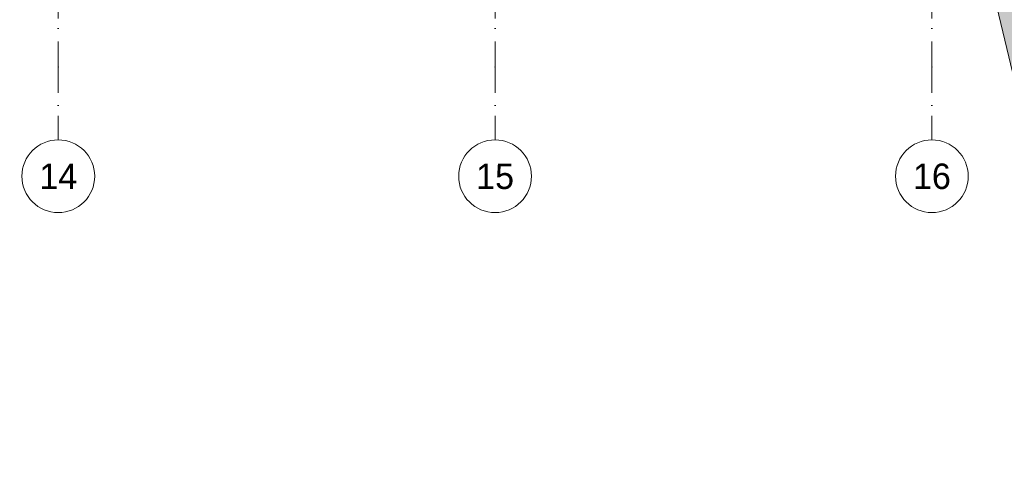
# Model space of a CAD drawing. Header units: millimetres. Extents: x -22000 to 226618, y -100134 to 72379.
# Tile 30 of 44: x 76460 to 89985, y -36048 to -29895. Entities that reach past the tile are written whole.
import ezdxf
from ezdxf.enums import TextEntityAlignment as Align

# ---------------------------------------------------------------- set-up
doc = ezdxf.new("R2010")
doc.units = ezdxf.units.MM
doc.header["$MEASUREMENT"] = 0
doc.linetypes.add('Points tirets', pattern=[670.277762, 352.777767, -176.388884, 0, -141.111112])
doc.layers.add('01-01 BAT MITOYEN', color=7, linetype='Continuous')
doc.layers.add('02-01 File _ Axe.Construction', color=7, linetype='Continuous')
doc.styles.add('STYLE_GENERE_4', font='txt')

# ---------------------------------------------------------------- blocks, each defined once
blk = doc.blocks.new('Mur_1_1', base_point=(66046, 69762))
at = {"layer": '01-01 BAT MITOYEN', "linetype": 'Continuous', "lineweight": 0, "true_color": 0xffffff}
blk.add_hatch(color=7, dxfattribs=at).paths.add_polyline_path([(93145, -40756), (66646, 69834), (66656, 67217), (93153, -43365)])
at = {"layer": '01-01 BAT MITOYEN', "color": 7, "linetype": 'Continuous', "lineweight": 20, "flags": 128}
blk.add_lwpolyline([(66046, 69762), (93153, -43365)], dxfattribs=at)
blk = doc.blocks.new('Marque grille standard[391]_1', base_point=(76990, -31547))
at = {"layer": '02-01 File _ Axe.Construction', "color": 7, "linetype": 'Points tirets', "lineweight": 5}
for q in [(76990, -29547), (76990, -31547)]:
    blk.add_line((76990, -30547), q, dxfattribs=at)
at = {"layer": '02-01 File _ Axe.Construction', "color": 7, "linetype": 'Continuous', "lineweight": 5}
blk.add_circle((76990, -32047), 500, dxfattribs=at)
at = {"layer": '02-01 File _ Axe.Construction', "color": 7, "linetype": 'Points tirets', "lineweight": 5}
blk.add_point((76990, -30547), dxfattribs=at)
blk.add_point((76990, -30547), dxfattribs=at)
at = {"layer": '02-01 File _ Axe.Construction', "color": 7, "lineweight": 9, "style": 'STYLE_GENERE_4'}
for tag, p in [('AC_MarkerText_1_1', (76990, 1137)), ('AC_MarkerText_1_0', (76990, -31872))]:
    blk.add_attdef(tag, text='', height=350, rotation=360, dxfattribs=at).set_placement(p, align=Align.TOP_CENTER)
blk = doc.blocks.new('Marque grille standard[392]_1', base_point=(82990, -31547))
at = {"layer": '02-01 File _ Axe.Construction', "color": 7, "linetype": 'Points tirets', "lineweight": 5}
for q in [(82990, -29547), (82990, -31547)]:
    blk.add_line((82990, -30547), q, dxfattribs=at)
at = {"layer": '02-01 File _ Axe.Construction', "color": 7, "linetype": 'Continuous', "lineweight": 5}
blk.add_circle((82990, -32047), 500, dxfattribs=at)
at = {"layer": '02-01 File _ Axe.Construction', "color": 7, "linetype": 'Points tirets', "lineweight": 5}
blk.add_point((82990, -30547), dxfattribs=at)
blk.add_point((82990, -30547), dxfattribs=at)
at = {"layer": '02-01 File _ Axe.Construction', "color": 7, "lineweight": 9, "style": 'STYLE_GENERE_4'}
blk.add_attdef('AC_MarkerText_1', text='', height=350, rotation=360, dxfattribs=at).set_placement((82990, -31872), align=Align.TOP_CENTER)
blk = doc.blocks.new('Marque grille standard[393]_1', base_point=(88990, -31547))
at = {"layer": '02-01 File _ Axe.Construction', "color": 7, "linetype": 'Points tirets', "lineweight": 5}
for q in [(88990, -29547), (88990, -31547)]:
    blk.add_line((88990, -30547), q, dxfattribs=at)
at = {"layer": '02-01 File _ Axe.Construction', "color": 7, "linetype": 'Continuous', "lineweight": 5}
blk.add_circle((88990, -32047), 500, dxfattribs=at)
at = {"layer": '02-01 File _ Axe.Construction', "color": 7, "linetype": 'Points tirets', "lineweight": 5}
blk.add_point((88990, -30547), dxfattribs=at)
blk.add_point((88990, -30547), dxfattribs=at)
at = {"layer": '02-01 File _ Axe.Construction', "color": 7, "lineweight": 9, "style": 'STYLE_GENERE_4'}
blk.add_attdef('AC_MarkerText_1', text='', height=350, rotation=360, dxfattribs=at).set_placement((88990, -31872), align=Align.TOP_CENTER)

msp = doc.modelspace()

# ---------------------------------------------------------------- block references
at = {"layer": '01-01 BAT MITOYEN', "color": 7, "lineweight": 20}
msp.add_blockref('Mur_1_1', (66046, 69762), dxfattribs=at)
at = {"layer": '02-01 File _ Axe.Construction', "color": 7, "linetype": 'Continuous', "lineweight": 9}
ref = msp.add_blockref('Marque grille standard[391]_1', (76990, -31547), dxfattribs=at)
ref.add_attrib('AC_MarkerText_1', '14', dxfattribs={"color": 7, "lineweight": 9, "height": 350, "rotation": 360, "style": 'STYLE_GENERE_4'}).set_placement((76990, -31872), align=Align.TOP_CENTER)
for name, p, values in [('Marque grille standard[392]_1', (82990, -31547), {'AC_MarkerText_1': '15'}), ('Marque grille standard[393]_1', (88990, -31547), {'AC_MarkerText_1': '16'})]:
    msp.add_blockref(name, p, dxfattribs=at).add_auto_attribs(values)

doc.saveas('drawing.dxf')
